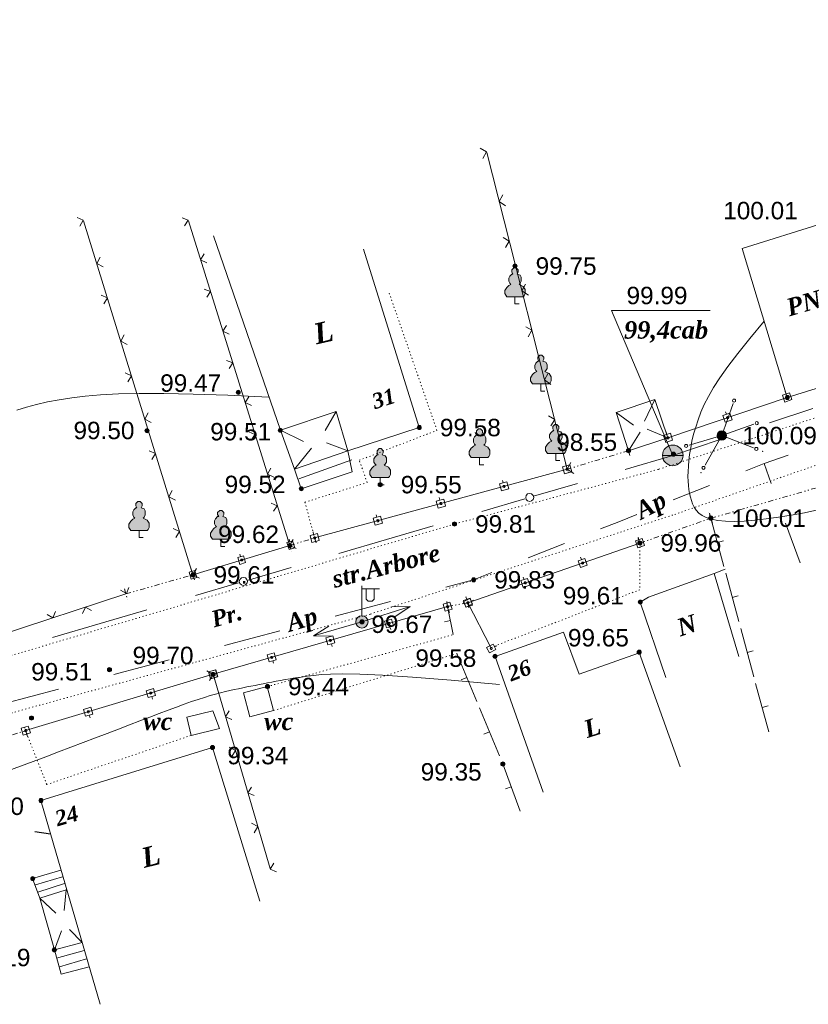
# Model space of a CAD drawing. Header units: millimetres. Extents: x 9396 to 25236, y 15106 to 31102.
# Tile 180 of 256: x 11165 to 11242, y 16425 to 16521. Entities that reach past the tile are written whole.
import ezdxf
from ezdxf.enums import TextEntityAlignment as Align

# ---------------------------------------------------------------- set-up
doc = ezdxf.new("R2010")
doc.units = ezdxf.units.MM
for name, pattern in [('DIVIDE', [1.25, 0.5, -0.25, 0, -0.25, 0, -0.25]), ('DOT', [0.25, 0, -0.25]), ('HIDDEN', [0.375, 0.25, -0.125])]:
    doc.linetypes.add(name, pattern=pattern)
for name, color, linetype, lineweight, true_color in [('1001010', 7, 'Continuous', 9, 0x000000), ('10010110', 7, 'Continuous', 20, 0xa25100), ('1060000', 7, 'Continuous', 9, 0x000000), ('1070000', 7, 'DOT', 9, 0x000000), ('2030003', 7, 'Continuous', 9, 0x000000), ('2030012', 7, 'Continuous', 9, 0x000000), ('21100200', 7, 'HIDDEN', 0, 0x800080), ('3000105', 7, 'DIVIDE', 9, 0x000000), ('3000130', 7, 'Continuous', 9, 0x000000), ('3000220', 7, 'Continuous', 9, 0x000000), ('3000260', 7, 'Continuous', 9, 0x000000), ('4000210', 7, 'Continuous', 9, 0x000000), ('5010210', 7, 'Continuous', 20, 0x008000), ('5010320', 7, 'Continuous', 20, 0x800000), ('5010420', 7, 'Continuous', 9, 0x000000), ('6011210', 1, 'Continuous', 9, 0xff0000), ('9010110', 7, 'Continuous', 9, 0x000000), ('9010120', 7, 'Continuous', 20, 0x000000)]:
    doc.layers.add(name, color=color, linetype=linetype, lineweight=lineweight, true_color=true_color)
doc.styles.add('1', font='timesbi.ttf', dxfattribs={"height": 0.00127})
doc.styles.add('10', font='timesbi.ttf', dxfattribs={"height": 0.001481})
doc.styles.add('12', font='timesbi.ttf', dxfattribs={"height": 0.001693})
doc.styles.add('2', font='timesbi.ttf', dxfattribs={"height": 0.001693})
doc.styles.add('3', font='timesbi.ttf', dxfattribs={"height": 0.001693})
doc.styles.add('9', font='timesbi.ttf', dxfattribs={"height": 0.001693})
doc.styles.add('F2', font='arial.ttf', dxfattribs={"height": 0.001693})

# ---------------------------------------------------------------- blocks, each defined once
blk = doc.blocks.new('SYMBOL4000210')
at = {"true_color": 0xffffff}
blk.add_hatch(color=7, dxfattribs=at).paths.add_polyline_path([(0.05, 1.75), (-0.05, 1.75), (-0.15, 1.65), (-0.15, 1.55), (-0.1, 1.45), (-0.15, 1.45), (-0.25, 1.35), (-0.3, 1.25), (-0.3, 1.1), (-0.25, 1), (-0.2, 0.95), (-0.3, 0.9), (-0.35, 0.85), (-0.4, 0.8), (-0.5, 0.65), (-0.5, 0.5), (-0.4, 0.35), (-0.3, 0.35), (-0.1, 0.35), (0, 0.35), (0.15, 0.35), (0.4, 0.35), (0.45, 0.4), (0.5, 0.5), (0.5, 0.7), (0.4, 0.85), (0.2, 0.95), (0.25, 1), (0.3, 1.1), (0.3, 1.3), (0.25, 1.4), (0.1, 1.45), (0.15, 1.55), (0.15, 1.65)])
at = {"color": 18, "linetype": 'Continuous', "lineweight": 0, "true_color": 0x000000, "flags": 128}
blk.add_lwpolyline([(0.05, 1.75), (-0.05, 1.75), (-0.15, 1.65), (-0.15, 1.55), (-0.1, 1.45), (-0.15, 1.45), (-0.25, 1.35), (-0.3, 1.25), (-0.3, 1.1), (-0.25, 1), (-0.2, 0.95), (-0.3, 0.9), (-0.35, 0.85), (-0.4, 0.8), (-0.5, 0.65), (-0.5, 0.5), (-0.4, 0.35), (-0.3, 0.35), (-0.1, 0.35), (0, 0.35), (0.15, 0.35), (0.4, 0.35), (0.45, 0.4), (0.5, 0.5), (0.5, 0.7), (0.4, 0.85), (0.2, 0.95), (0.25, 1), (0.3, 1.1), (0.3, 1.3), (0.25, 1.4), (0.1, 1.45), (0.15, 1.55), (0.15, 1.65), (0.05, 1.75)], close=True, dxfattribs=at)
blk.add_lwpolyline([(0, 0.35), (0, 0), (0.2, 0)], dxfattribs=at)
blk = doc.blocks.new('SYMBOL5010420')
at = {"true_color": 0xffffff}
h = blk.add_hatch(color=7, dxfattribs=at)
edge = h.paths.add_edge_path()
edge.add_arc((0, 0), 0.5, 0, 360)
at = {"color": 18, "linetype": 'Continuous', "lineweight": 9, "true_color": 0x000000, "flags": 128}
blk.add_lwpolyline([(-0.5, 0), (0.5, 0)], dxfattribs=at)
at = {"color": 18, "linetype": 'Continuous', "lineweight": 9, "true_color": 0x000000}
blk.add_circle((0, 0), 0.5, dxfattribs=at)
blk = doc.blocks.new('SYMBOL2030012')
at = {"true_color": 0xffffff}
h = blk.add_hatch(color=7, dxfattribs=at)
edge = h.paths.add_edge_path()
edge.add_arc((0, 0), 0.225, 0, 360)
at = {"true_color": 0x000000}
h = blk.add_hatch(color=18, dxfattribs=at)
edge = h.paths.add_edge_path()
edge.add_arc((0, 0), 0.05, 0, 360)
at = {"color": 18, "linetype": 'Continuous', "lineweight": 0, "true_color": 0x000000}
for radius in [0.225, 0.05]:
    blk.add_circle((0, 0), radius, dxfattribs=at)
blk = doc.blocks.new('SYMBOL21100200')
at = {"true_color": 0x800080}
h = blk.add_hatch(color=216, dxfattribs=at)
edge = h.paths.add_edge_path()
edge.add_arc((0, 0), 0.1, 0, 360)
at = {"color": 216, "linetype": 'Continuous', "lineweight": 0, "true_color": 0x800080}
blk.add_circle((0, 0), 0.1, dxfattribs=at)
blk = doc.blocks.new('SYMBOL2030003')
at = {"true_color": 0xffffff}
h = blk.add_hatch(color=7, dxfattribs=at)
edge = h.paths.add_edge_path()
edge.add_arc((0, 0), 0.3, 0, 360)
at = {"true_color": 0x000000}
h = blk.add_hatch(color=18, dxfattribs=at)
edge = h.paths.add_edge_path()
edge.add_arc((0, 0), 0.1, 0, 360)
at = {"color": 18, "linetype": 'Continuous', "lineweight": 0, "true_color": 0x000000, "flags": 128}
for points in [[(0, 0.3), (0, 1.75)], [(0, 1.6), (0.85, 1.6)], [(0.2, 1.6), (0.2, 1.1), (0.3, 1), (0.5, 1), (0.6, 1.1), (0.6, 1.6)]]:
    blk.add_lwpolyline(points, dxfattribs=at)
at = {"color": 18, "linetype": 'Continuous', "lineweight": 0, "true_color": 0x000000}
for radius in [0.3, 0.1]:
    blk.add_circle((0, 0), radius, dxfattribs=at)

msp = doc.modelspace()

# ---------------------------------------------------------------- linework, layer by layer
at = {"layer": '1001010', "color": 253}
for p, q in [((11198.494, 16498.425), (11203.917, 16481.101)), ((11226.804, 16483.812), (11225.779, 16481.722)), ((11195.845, 16482.654), (11194.787, 16480.802)), ((11223.034, 16482.555), (11224.721, 16481.325)), ((11190.428, 16480.843), (11192.67, 16479.744)), ((11228.073, 16480.095), (11226.044, 16480.928)), ((11224.23, 16478.852), (11225.383, 16480.663)), ((11228.073, 16480.095), (11224.23, 16478.852)), ((11191.801, 16477.063), (11193.464, 16479.082)), ((11196.987, 16478.848), (11194.919, 16479.611)), ((11192.207, 16476.106), (11197.366, 16477.957)), ((11232.557, 16466.928), (11234.94, 16458.875)), ((11225.373, 16464.164), (11227.862, 16456.825)), ((11211.278, 16458.881), (11217.936, 16461.252)), ((11219.462, 16457.155), (11217.936, 16461.252)), ((11211.278, 16458.881), (11215.956, 16445.712)), ((11219.462, 16457.155), (11225.212, 16459.201)), ((11225.283, 16459.273), (11229.252, 16448.16)), ((11186.837, 16455.341), (11187.45, 16453.02)), ((11181.333, 16452.979), (11183.872, 16453.588)), ((11181.761, 16451.22), (11181.333, 16452.979)), ((11167.158, 16444.883), (11183.828, 16450.035)), ((11183.827, 16450.035), (11188.44, 16435.129)), ((11167.158, 16444.883), (11172.915, 16425.114)), ((11166.649, 16436.726), (11169.274, 16437.481)), ((11166.879, 16436.005), (11169.47, 16436.825)), ((11167.059, 16435.427), (11169.634, 16436.234)), ((11169.634, 16436.234), (11169.423, 16434.229)), ((11167.059, 16435.427), (11168.629, 16433.964)), ((11168.486, 16430.392), (11169.159, 16432.245)), ((11171.176, 16431.117), (11169.952, 16432.377)), ((11168.683, 16429.608), (11171.373, 16430.329)), ((11168.978, 16428.755), (11171.603, 16429.542))]:
    msp.add_line(p, q, dxfattribs=at)
for points in [[(11243.15, 16500.932, 0), (11235.286, 16498.47, 0), (11239.657, 16484.024, 0), (11247.669, 16486.498, 0)], [(11203.917, 16481.101, 0), (11196.987, 16478.848, 0), (11195.845, 16482.654, 0), (11190.428, 16480.843, 0), (11183.94, 16499.721, 0)], [(11228.073, 16480.095, 0), (11226.804, 16483.812, 0), (11223.034, 16482.555, 0), (11224.23, 16478.852, 0)], [(11190.428, 16480.843, 0), (11191.801, 16477.063, 0), (11196.987, 16478.848, 0)], [(11196.987, 16478.848, 0), (11197.39, 16476.815, 0), (11192.461, 16475.165, 0), (11191.801, 16477.063, 0)], [(11225.373, 16464.164, 0), (11226.182, 16464.637, 0), (11232.557, 16466.928, 0), (11233.616, 16467.347, 0)], [(11187.45, 16453.02, 0), (11189.768, 16453.632, 0), (11189.155, 16455.953, 0), (11186.837, 16455.341, 0)], [(11183.872, 16453.588, 0), (11184.528, 16451.882, 0), (11181.761, 16451.22, 0)], [(11167.059, 16435.427, 0), (11166.366, 16437.326, 0), (11169.095, 16438.124, 0)], [(11167.059, 16435.427, 0), (11168.486, 16430.392, 0), (11171.176, 16431.117, 0)], [(11168.486, 16430.392, 0), (11169.142, 16428.033, 0), (11171.845, 16428.751, 0)]]:
    msp.add_polyline3d(points, dxfattribs=at)
at = {"layer": '10010110'}
for points in [[(11242.638, 16473.099, 0), (11241.324, 16472.825, 0), (11240.042, 16472.587, 0), (11238.803, 16472.385, 0), (11237.618, 16472.224, 0), (11236.499, 16472.103, 0), (11235.458, 16472.026, 0), (11234.506, 16471.994, 0), (11233.656, 16472.01, 0), (11232.918, 16472.076, 0), (11232.301, 16472.192, 0), (11231.795, 16472.354, 0), (11231.387, 16472.558, 0), (11231.063, 16472.798, 0), (11230.811, 16473.068, 0), (11230.615, 16473.365, 0), (11230.465, 16473.681, 0), (11230.344, 16474.013, 0), (11230.244, 16474.356, 0), (11230.161, 16474.712, 0), (11230.097, 16475.087, 0), (11230.05, 16475.482, 0), (11230.022, 16475.902, 0), (11230.013, 16476.35, 0), (11230.024, 16476.831, 0), (11230.053, 16477.348, 0), (11230.103, 16477.903, 0), (11230.177, 16478.494, 0), (11230.276, 16479.118, 0), (11230.404, 16479.77, 0), (11230.565, 16480.446, 0), (11230.761, 16481.144, 0), (11230.995, 16481.859, 0), (11231.271, 16482.588, 0), (11231.596, 16483.333, 0), (11231.992, 16484.118, 0), (11232.489, 16484.975, 0), (11233.112, 16485.934, 0), (11233.889, 16487.027, 0), (11234.849, 16488.283, 0), (11236.017, 16489.734, 0), (11237.422, 16491.411, 0)], [(11164.833, 16482.772, 0), (11165.761, 16483.066, 0), (11166.75, 16483.338, 0), (11167.808, 16483.583, 0), (11168.943, 16483.801, 0), (11170.162, 16483.99, 0), (11171.486, 16484.148, 0), (11172.973, 16484.271, 0), (11174.694, 16484.355, 0), (11176.719, 16484.396, 0), (11179.12, 16484.391, 0), (11181.966, 16484.336, 0), (11185.329, 16484.226, 0), (11189.279, 16484.058, 0)], [(11211.721, 16456.164, 0), (11207.021, 16456.577, 0), (11203.276, 16456.869, 0), (11200.36, 16457.057, 0), (11198.142, 16457.158, 0), (11196.494, 16457.19, 0), (11195.287, 16457.169, 0), (11194.391, 16457.112, 0), (11193.678, 16457.037, 0), (11193.038, 16456.957, 0), (11192.447, 16456.875, 0), (11191.898, 16456.793, 0), (11191.386, 16456.711, 0), (11190.905, 16456.628, 0), (11190.449, 16456.546, 0), (11190.012, 16456.464, 0), (11189.59, 16456.384, 0), (11189.176, 16456.305, 0), (11188.769, 16456.227, 0), (11188.366, 16456.15, 0), (11187.967, 16456.072, 0), (11187.569, 16455.994, 0), (11187.17, 16455.915, 0), (11186.769, 16455.834, 0), (11186.363, 16455.75, 0), (11185.952, 16455.664, 0), (11185.529, 16455.571, 0), (11185.089, 16455.47, 0), (11184.627, 16455.356, 0), (11184.137, 16455.227, 0), (11183.613, 16455.079, 0), (11183.051, 16454.91, 0), (11182.444, 16454.715, 0), (11181.788, 16454.494, 0), (11181.083, 16454.245, 0), (11180.326, 16453.971, 0), (11179.52, 16453.671, 0), (11178.662, 16453.348, 0), (11177.754, 16453.001, 0), (11176.794, 16452.633, 0), (11175.782, 16452.243, 0), (11174.72, 16451.835, 0), (11173.613, 16451.409, 0), (11172.468, 16450.97, 0), (11171.292, 16450.521, 0), (11170.091, 16450.065, 0), (11168.872, 16449.605, 0), (11167.642, 16449.145, 0), (11166.408, 16448.688, 0), (11165.176, 16448.237, 0), (11163.95, 16447.792, 0)]]:
    msp.add_polyline3d(points, dxfattribs=at)
at = {"layer": '1060000', "color": 253}
msp.add_polyline3d([(11228.541, 16478.397, 0), (11222.58, 16492.446, 0), (11232.162, 16492.446, 0)], dxfattribs=at)
at = {"layer": '1070000', "color": 253}
for p, q in [((11388.902, 16530.158), (11227.143, 16477.037)), ((11228.727, 16472.669), (11268.474, 16486.491)), ((11227.143, 16477.037), (11207.331, 16471.729)), ((11199.175, 16462.994), (11228.727, 16472.669)), ((11207.331, 16471.729), (11082.872, 16434.831)), ((11225.344, 16469.875), (11225.349, 16465.358)), ((11225.349, 16465.358), (11210.863, 16459.735)), ((11151.479, 16449.863), (11199.175, 16462.994)), ((11189.155, 16455.953), (11207.225, 16460.992)), ((11207.583, 16459.175), (11189.768, 16453.632)), ((11167.734, 16446.442), (11165.687, 16451.679)), ((11167.734, 16446.442), (11181.761, 16451.22))]:
    msp.add_line(p, q, dxfattribs=at)
msp.add_polyline3d([(11193.757, 16470.384, 0), (11192.813, 16473.844, 0), (11198.851, 16475.76, 0), (11198.094, 16477.923, 0), (11205.635, 16480.825, 0), (11201.007, 16494.126, 0)], dxfattribs=at)
at = {"layer": '3000105', "color": 253}
for p, q in [((11224.376, 16478.374), (11224.056, 16479.426)), ((11224.23, 16478.852), (11218.296, 16477.05)), ((11218.151, 16477.529), (11218.47, 16476.476)), ((11232.233, 16472.297), (11242.405, 16475.221)), ((11225.344, 16469.875), (11232.233, 16472.297)), ((11232.399, 16471.825), (11232.034, 16472.863)), ((11232.095, 16472.777), (11232.399, 16471.72)), ((11191.334, 16469.646), (11193.757, 16470.384)), ((11193.902, 16469.906), (11193.582, 16470.958)), ((11225.179, 16470.347), (11225.543, 16469.309)), ((11191.189, 16470.125), (11191.509, 16469.072)), ((11175.412, 16464.957), (11181.94, 16466.805)), ((11182.076, 16466.324), (11181.777, 16467.382)), ((11175.275, 16465.438), (11175.575, 16464.379)), ((11208.73, 16463.595), (11208.529, 16464.677)), ((11206.579, 16464.213), (11206.78, 16463.131)), ((11206.67, 16463.721), (11208.639, 16464.087)), ((11165.839, 16451.203), (11165.506, 16452.251)), ((11156.122, 16448.641), (11165.687, 16451.679))]:
    msp.add_line(p, q, dxfattribs=at)
at = {"layer": '3000130', "color": 253}
for p, q in [((11228.073, 16480.095), (11239.657, 16484.024)), ((11239.461, 16484.587), (11239.541, 16484.357)), ((11233.671, 16482.627), (11233.751, 16482.387)), ((11227.881, 16480.667), (11227.961, 16480.427)), ((11193.757, 16470.384), (11218.296, 16477.05)), ((11218.131, 16477.627), (11218.191, 16477.387)), ((11211.991, 16475.957), (11212.061, 16475.717)), ((11205.861, 16474.297), (11205.931, 16474.057)), ((11199.731, 16472.627), (11199.801, 16472.387)), ((11193.601, 16470.967), (11193.661, 16470.727)), ((11225.161, 16470.447), (11225.241, 16470.207)), ((11181.94, 16466.805), (11191.334, 16469.646)), ((11191.271, 16470.257), (11191.341, 16470.017)), ((11208.639, 16464.087), (11225.344, 16469.875)), ((11186.501, 16468.807), (11186.571, 16468.577)), ((11219.581, 16468.517), (11219.661, 16468.277)), ((11181.771, 16467.377), (11181.841, 16467.137)), ((11214.011, 16466.587), (11214.091, 16466.347)), ((11208.441, 16464.657), (11208.521, 16464.417)), ((11206.67, 16463.721), (11183.899, 16457.145)), ((11208.639, 16464.087), (11210.863, 16459.735)), ((11209.171, 16464.357), (11208.951, 16464.247)), ((11206.841, 16463.147), (11206.771, 16463.387)), ((11201.141, 16461.497), (11201.071, 16461.737)), ((11195.451, 16459.857), (11195.381, 16460.097)), ((11211.441, 16459.917), (11211.221, 16459.807)), ((11189.761, 16458.217), (11189.691, 16458.457)), ((11183.899, 16457.145), (11165.687, 16451.679)), ((11184.061, 16456.567), (11183.991, 16456.807)), ((11184.071, 16456.567), (11184.001, 16456.807)), ((11178.011, 16454.747), (11177.931, 16454.987)), ((11171.941, 16452.927), (11171.871, 16453.167)), ((11165.871, 16451.107), (11165.801, 16451.347))]:
    msp.add_line(p, q, dxfattribs=at)
for points in [[(11239.421, 16483.577, 0), (11240.101, 16483.807, 0), (11239.871, 16484.467, 0), (11239.201, 16484.237, 0), (11239.421, 16483.577, 0)], [(11239.651, 16483.917, 0), (11239.701, 16483.937, 0), (11239.741, 16483.967, 0), (11239.751, 16484.017, 0), (11239.741, 16484.077, 0), (11239.701, 16484.107, 0), (11239.651, 16484.127, 0), (11239.601, 16484.107, 0), (11239.561, 16484.077, 0), (11239.551, 16484.017, 0), (11239.561, 16483.967, 0), (11239.601, 16483.937, 0), (11239.651, 16483.917, 0)], [(11233.631, 16481.617, 0), (11234.311, 16481.837, 0), (11234.091, 16482.507, 0), (11233.411, 16482.277, 0), (11233.631, 16481.617, 0)], [(11233.861, 16481.957, 0), (11233.911, 16481.967, 0), (11233.951, 16482.007, 0), (11233.961, 16482.057, 0), (11233.951, 16482.107, 0), (11233.911, 16482.147, 0), (11233.861, 16482.157, 0), (11233.811, 16482.147, 0), (11233.771, 16482.107, 0), (11233.761, 16482.057, 0), (11233.771, 16482.007, 0), (11233.811, 16481.967, 0), (11233.861, 16481.957, 0)], [(11227.851, 16479.647, 0), (11228.521, 16479.877, 0), (11228.301, 16480.537, 0), (11227.621, 16480.317, 0), (11227.851, 16479.647, 0)], [(11228.071, 16479.997, 0), (11228.121, 16480.007, 0), (11228.161, 16480.047, 0), (11228.171, 16480.097, 0), (11228.161, 16480.147, 0), (11228.121, 16480.187, 0), (11228.071, 16480.197, 0), (11228.021, 16480.187, 0), (11227.981, 16480.147, 0), (11227.971, 16480.097, 0), (11227.981, 16480.047, 0), (11228.021, 16480.007, 0), (11228.071, 16479.997, 0)], [(11218.021, 16476.617, 0), (11218.731, 16476.807, 0), (11218.551, 16477.487, 0), (11217.831, 16477.287, 0), (11218.021, 16476.617, 0)], [(11218.281, 16476.947, 0), (11218.341, 16476.957, 0), (11218.371, 16476.997, 0), (11218.391, 16477.047, 0), (11218.371, 16477.097, 0), (11218.341, 16477.137, 0), (11218.281, 16477.147, 0), (11218.231, 16477.137, 0), (11218.191, 16477.097, 0), (11218.181, 16477.047, 0), (11218.191, 16476.997, 0), (11218.231, 16476.957, 0), (11218.281, 16476.947, 0)], [(11211.891, 16474.947, 0), (11212.601, 16475.137, 0), (11212.421, 16475.817, 0), (11211.701, 16475.627, 0), (11211.891, 16474.947, 0)], [(11212.151, 16475.277, 0), (11212.201, 16475.297, 0), (11212.241, 16475.327, 0), (11212.261, 16475.377, 0), (11212.241, 16475.437, 0), (11212.201, 16475.467, 0), (11212.151, 16475.487, 0), (11212.101, 16475.467, 0), (11212.061, 16475.437, 0), (11212.051, 16475.377, 0), (11212.061, 16475.327, 0), (11212.101, 16475.297, 0), (11212.151, 16475.277, 0)], [(11205.751, 16473.277, 0), (11206.471, 16473.477, 0), (11206.291, 16474.147, 0), (11205.571, 16473.957, 0), (11205.751, 16473.277, 0)], [(11206.021, 16473.617, 0), (11206.071, 16473.627, 0), (11206.111, 16473.667, 0), (11206.121, 16473.717, 0), (11206.111, 16473.767, 0), (11206.071, 16473.807, 0), (11206.021, 16473.817, 0), (11205.971, 16473.807, 0), (11205.931, 16473.767, 0), (11205.921, 16473.717, 0), (11205.931, 16473.667, 0), (11205.971, 16473.627, 0), (11206.021, 16473.617, 0)], [(11199.621, 16471.617, 0), (11200.341, 16471.807, 0), (11200.151, 16472.487, 0), (11199.441, 16472.287, 0), (11199.621, 16471.617, 0)], [(11199.891, 16471.947, 0), (11199.941, 16471.957, 0), (11199.981, 16471.997, 0), (11199.991, 16472.047, 0), (11199.981, 16472.097, 0), (11199.941, 16472.137, 0), (11199.891, 16472.157, 0), (11199.841, 16472.137, 0), (11199.801, 16472.097, 0), (11199.781, 16472.047, 0), (11199.801, 16471.997, 0), (11199.841, 16471.957, 0), (11199.891, 16471.947, 0)], [(11193.491, 16469.947, 0), (11194.211, 16470.147, 0), (11194.021, 16470.817, 0), (11193.311, 16470.627, 0), (11193.491, 16469.947, 0)], [(11193.761, 16470.277, 0), (11193.811, 16470.297, 0), (11193.851, 16470.337, 0), (11193.861, 16470.387, 0), (11193.851, 16470.437, 0), (11193.811, 16470.477, 0), (11193.761, 16470.487, 0), (11193.701, 16470.477, 0), (11193.671, 16470.437, 0), (11193.651, 16470.387, 0), (11193.671, 16470.337, 0), (11193.701, 16470.297, 0), (11193.761, 16470.277, 0)], [(11225.141, 16469.437, 0), (11225.791, 16469.657, 0), (11225.561, 16470.327, 0), (11224.911, 16470.097, 0), (11225.141, 16469.437, 0)], [(11191.271, 16469.257, 0), (11191.821, 16469.427, 0), (11191.621, 16470.097, 0), (11191.071, 16469.927, 0), (11191.271, 16469.257, 0)], [(11191.441, 16469.587, 0), (11191.491, 16469.597, 0), (11191.521, 16469.637, 0), (11191.541, 16469.677, 0), (11191.521, 16469.727, 0), (11191.491, 16469.757, 0), (11191.441, 16469.767, 0), (11191.401, 16469.757, 0), (11191.371, 16469.727, 0), (11191.351, 16469.677, 0), (11191.371, 16469.637, 0), (11191.401, 16469.597, 0), (11191.441, 16469.587, 0)], [(11225.351, 16469.777, 0), (11225.401, 16469.797, 0), (11225.441, 16469.827, 0), (11225.451, 16469.877, 0), (11225.441, 16469.927, 0), (11225.401, 16469.967, 0), (11225.351, 16469.977, 0), (11225.301, 16469.967, 0), (11225.271, 16469.927, 0), (11225.251, 16469.877, 0), (11225.271, 16469.827, 0), (11225.301, 16469.797, 0), (11225.351, 16469.777, 0)], [(11186.501, 16467.817, 0), (11187.051, 16467.987, 0), (11186.851, 16468.657, 0), (11186.301, 16468.487, 0), (11186.501, 16467.817, 0)], [(11219.571, 16467.507, 0), (11220.221, 16467.727, 0), (11219.991, 16468.387, 0), (11219.341, 16468.167, 0), (11219.571, 16467.507, 0)], [(11186.681, 16468.147, 0), (11186.721, 16468.157, 0), (11186.751, 16468.187, 0), (11186.771, 16468.237, 0), (11186.751, 16468.287, 0), (11186.721, 16468.317, 0), (11186.681, 16468.327, 0), (11186.631, 16468.317, 0), (11186.601, 16468.287, 0), (11186.581, 16468.237, 0), (11186.601, 16468.187, 0), (11186.631, 16468.157, 0), (11186.681, 16468.147, 0)], [(11219.781, 16467.847, 0), (11219.831, 16467.857, 0), (11219.861, 16467.897, 0), (11219.881, 16467.947, 0), (11219.861, 16467.997, 0), (11219.831, 16468.037, 0), (11219.781, 16468.047, 0), (11219.731, 16468.037, 0), (11219.691, 16467.997, 0), (11219.681, 16467.947, 0), (11219.691, 16467.897, 0), (11219.731, 16467.857, 0), (11219.781, 16467.847, 0)], [(11181.761, 16466.387, 0), (11182.321, 16466.557, 0), (11182.111, 16467.227, 0), (11181.561, 16467.057, 0), (11181.761, 16466.387, 0)], [(11181.941, 16466.717, 0), (11181.981, 16466.727, 0), (11182.021, 16466.757, 0), (11182.031, 16466.807, 0), (11182.021, 16466.847, 0), (11181.981, 16466.887, 0), (11181.941, 16466.897, 0), (11181.891, 16466.887, 0), (11181.861, 16466.847, 0), (11181.851, 16466.807, 0), (11181.861, 16466.757, 0), (11181.891, 16466.727, 0), (11181.941, 16466.717, 0)], [(11214.001, 16465.577, 0), (11214.651, 16465.797, 0), (11214.421, 16466.457, 0), (11213.771, 16466.237, 0), (11214.001, 16465.577, 0)], [(11214.211, 16465.917, 0), (11214.261, 16465.927, 0), (11214.291, 16465.967, 0), (11214.311, 16466.017, 0), (11214.291, 16466.067, 0), (11214.261, 16466.107, 0), (11214.211, 16466.117, 0), (11214.161, 16466.107, 0), (11214.121, 16466.067, 0), (11214.111, 16466.017, 0), (11214.121, 16465.967, 0), (11214.161, 16465.927, 0), (11214.211, 16465.917, 0)], [(11206.901, 16464.157, 0), (11206.241, 16463.957, 0), (11206.431, 16463.287, 0), (11207.101, 16463.477, 0), (11206.901, 16464.157, 0)], [(11206.671, 16463.617, 0), (11206.721, 16463.637, 0), (11206.761, 16463.667, 0), (11206.771, 16463.717, 0), (11206.761, 16463.767, 0), (11206.721, 16463.807, 0), (11206.671, 16463.817, 0), (11206.621, 16463.807, 0), (11206.581, 16463.767, 0), (11206.571, 16463.717, 0), (11206.581, 16463.667, 0), (11206.621, 16463.637, 0), (11206.671, 16463.617, 0)], [(11208.191, 16464.187, 0), (11208.461, 16463.667, 0), (11209.081, 16463.987, 0), (11208.821, 16464.507, 0), (11208.191, 16464.187, 0)], [(11208.431, 16463.647, 0), (11209.081, 16463.867, 0), (11208.851, 16464.527, 0), (11208.201, 16464.307, 0), (11208.431, 16463.647, 0)], [(11208.641, 16463.987, 0), (11208.691, 16463.997, 0), (11208.721, 16464.037, 0), (11208.741, 16464.087, 0), (11208.721, 16464.137, 0), (11208.691, 16464.177, 0), (11208.641, 16464.187, 0), (11208.591, 16464.177, 0), (11208.551, 16464.137, 0), (11208.541, 16464.087, 0), (11208.551, 16464.037, 0), (11208.591, 16463.997, 0), (11208.641, 16463.987, 0)], [(11208.641, 16463.997, 0), (11208.681, 16464.007, 0), (11208.721, 16464.037, 0), (11208.731, 16464.087, 0), (11208.721, 16464.137, 0), (11208.681, 16464.167, 0), (11208.641, 16464.177, 0), (11208.591, 16464.167, 0), (11208.561, 16464.137, 0), (11208.551, 16464.087, 0), (11208.561, 16464.037, 0), (11208.591, 16464.007, 0), (11208.641, 16463.997, 0)], [(11201.211, 16462.507, 0), (11200.551, 16462.317, 0), (11200.741, 16461.647, 0), (11201.411, 16461.837, 0), (11201.211, 16462.507, 0)], [(11200.981, 16461.977, 0), (11201.031, 16461.987, 0), (11201.061, 16462.027, 0), (11201.081, 16462.077, 0), (11201.061, 16462.127, 0), (11201.031, 16462.167, 0), (11200.981, 16462.177, 0), (11200.931, 16462.167, 0), (11200.891, 16462.127, 0), (11200.881, 16462.077, 0), (11200.891, 16462.027, 0), (11200.931, 16461.987, 0), (11200.981, 16461.977, 0)], [(11195.521, 16460.867, 0), (11194.851, 16460.677, 0), (11195.051, 16459.997, 0), (11195.711, 16460.197, 0), (11195.521, 16460.867, 0)], [(11195.281, 16460.337, 0), (11195.331, 16460.347, 0), (11195.371, 16460.387, 0), (11195.381, 16460.437, 0), (11195.371, 16460.487, 0), (11195.331, 16460.517, 0), (11195.281, 16460.537, 0), (11195.231, 16460.517, 0), (11195.201, 16460.487, 0), (11195.181, 16460.437, 0), (11195.201, 16460.387, 0), (11195.231, 16460.347, 0), (11195.281, 16460.337, 0)], [(11210.461, 16459.747, 0), (11210.731, 16459.227, 0), (11211.351, 16459.547, 0), (11211.081, 16460.067, 0), (11210.461, 16459.747, 0)], [(11189.821, 16459.217, 0), (11189.161, 16459.027, 0), (11189.351, 16458.357, 0), (11190.021, 16458.547, 0), (11189.821, 16459.217, 0)], [(11189.591, 16458.687, 0), (11189.641, 16458.707, 0), (11189.681, 16458.737, 0), (11189.691, 16458.787, 0), (11189.681, 16458.837, 0), (11189.641, 16458.877, 0), (11189.591, 16458.887, 0), (11189.541, 16458.877, 0), (11189.501, 16458.837, 0), (11189.491, 16458.787, 0), (11189.501, 16458.737, 0), (11189.541, 16458.707, 0), (11189.591, 16458.687, 0)], [(11210.911, 16459.557, 0), (11210.951, 16459.567, 0), (11210.991, 16459.607, 0), (11211.001, 16459.647, 0), (11210.991, 16459.697, 0), (11210.951, 16459.727, 0), (11210.911, 16459.737, 0), (11210.861, 16459.727, 0), (11210.831, 16459.697, 0), (11210.811, 16459.647, 0), (11210.831, 16459.607, 0), (11210.861, 16459.567, 0), (11210.911, 16459.557, 0)], [(11184.151, 16457.587, 0), (11183.441, 16457.377, 0), (11183.651, 16456.707, 0), (11184.351, 16456.917, 0), (11184.151, 16457.587, 0)], [(11184.131, 16457.577, 0), (11183.461, 16457.387, 0), (11183.661, 16456.707, 0), (11184.321, 16456.907, 0), (11184.131, 16457.577, 0)], [(11183.891, 16457.047, 0), (11183.941, 16457.057, 0), (11183.981, 16457.097, 0), (11183.991, 16457.147, 0), (11183.981, 16457.197, 0), (11183.941, 16457.227, 0), (11183.891, 16457.247, 0), (11183.841, 16457.227, 0), (11183.811, 16457.197, 0), (11183.791, 16457.147, 0), (11183.811, 16457.097, 0), (11183.841, 16457.057, 0), (11183.891, 16457.047, 0)], [(11183.901, 16457.047, 0), (11183.951, 16457.057, 0), (11183.991, 16457.097, 0), (11184.001, 16457.147, 0), (11183.991, 16457.197, 0), (11183.951, 16457.237, 0), (11183.901, 16457.247, 0), (11183.851, 16457.237, 0), (11183.811, 16457.197, 0), (11183.801, 16457.147, 0), (11183.811, 16457.097, 0), (11183.851, 16457.057, 0), (11183.901, 16457.047, 0)], [(11178.091, 16455.767, 0), (11177.381, 16455.557, 0), (11177.581, 16454.887, 0), (11178.291, 16455.097, 0), (11178.091, 16455.767, 0)], [(11177.831, 16455.227, 0), (11177.881, 16455.237, 0), (11177.921, 16455.277, 0), (11177.941, 16455.327, 0), (11177.921, 16455.377, 0), (11177.881, 16455.417, 0), (11177.831, 16455.427, 0), (11177.781, 16455.417, 0), (11177.741, 16455.377, 0), (11177.731, 16455.327, 0), (11177.741, 16455.277, 0), (11177.781, 16455.237, 0), (11177.831, 16455.227, 0)], [(11172.021, 16453.947, 0), (11171.311, 16453.737, 0), (11171.511, 16453.067, 0), (11172.221, 16453.277, 0), (11172.021, 16453.947, 0)], [(11171.771, 16453.397, 0), (11171.821, 16453.417, 0), (11171.861, 16453.457, 0), (11171.871, 16453.507, 0), (11171.861, 16453.557, 0), (11171.821, 16453.597, 0), (11171.771, 16453.607, 0), (11171.721, 16453.597, 0), (11171.681, 16453.557, 0), (11171.661, 16453.507, 0), (11171.681, 16453.457, 0), (11171.721, 16453.417, 0), (11171.771, 16453.397, 0)], [(11165.951, 16452.127, 0), (11165.251, 16451.917, 0), (11165.451, 16451.247, 0), (11166.161, 16451.457, 0), (11165.951, 16452.127, 0)], [(11165.701, 16451.577, 0), (11165.751, 16451.597, 0), (11165.791, 16451.637, 0), (11165.801, 16451.687, 0), (11165.791, 16451.737, 0), (11165.751, 16451.777, 0), (11165.701, 16451.787, 0), (11165.651, 16451.777, 0), (11165.611, 16451.737, 0), (11165.601, 16451.687, 0), (11165.611, 16451.637, 0), (11165.651, 16451.597, 0), (11165.701, 16451.577, 0)]]:
    msp.add_polyline3d(points, close=True, dxfattribs=at)
at = {"layer": '3000220', "color": 253}
for p, q in [((11232.231, 16472.297), (11233.511, 16467.597)), ((11232.871, 16469.947), (11233.451, 16470.107)), ((11233.681, 16466.957), (11234.951, 16462.257)), ((11234.321, 16464.607), (11234.901, 16464.757)), ((11207.221, 16460.997), (11206.671, 16463.727)), ((11206.951, 16462.357), (11206.361, 16462.237)), ((11235.131, 16461.607), (11236.401, 16456.907)), ((11209.521, 16454.517), (11207.581, 16459.177)), ((11235.761, 16459.257), (11236.341, 16459.417)), ((11208.551, 16456.847), (11208.001, 16456.617)), ((11236.581, 16456.267), (11237.851, 16451.567)), ((11237.211, 16453.917), (11237.791, 16454.077)), ((11211.711, 16449.227), (11209.781, 16453.887)), ((11210.751, 16451.557), (11210.191, 16451.327)), ((11212.851, 16446.227), (11212.281, 16446.027))]:
    msp.add_line(p, q, dxfattribs=at)
msp.add_polyline3d([(11213.711, 16443.857, 0), (11212.041, 16448.447, 0), (11211.981, 16448.597, 0)], dxfattribs=at)
at = {"layer": '3000260', "color": 253}
for p, q in [((11218.296, 16477.05), (11210.466, 16507.79)), ((11181.94, 16466.805), (11171.308, 16501.175)), ((11191.334, 16469.646), (11181.494, 16501.175)), ((11157.248, 16458.978), (11175.412, 16464.957)), ((11183.899, 16457.145), (11189.432, 16438.304))]:
    msp.add_line(p, q, dxfattribs=at)
for points in [[(11210.091, 16507.227, 0), (11210.451, 16507.847, 0), (11209.841, 16508.207, 0)], [(11212.301, 16502.607, 0), (11211.681, 16503.037, 0), (11212.031, 16503.687, 0)], [(11170.951, 16500.647, 0), (11171.291, 16501.237, 0), (11170.681, 16501.497, 0)], [(11181.121, 16500.687, 0), (11181.481, 16501.227, 0), (11180.881, 16501.467, 0)], [(11212.301, 16498.567, 0), (11212.661, 16499.197, 0), (11212.051, 16499.547, 0)], [(11173.221, 16496.697, 0), (11172.591, 16497.027, 0), (11172.921, 16497.637, 0)], [(11183.291, 16497.087, 0), (11182.681, 16497.377, 0), (11183.021, 16497.947, 0)], [(11183.291, 16493.757, 0), (11183.641, 16494.297, 0), (11183.041, 16494.537, 0)], [(11214.511, 16493.947, 0), (11213.881, 16494.377, 0), (11214.231, 16495.027, 0)], [(11173.281, 16493.097, 0), (11173.631, 16493.677, 0), (11173.021, 16493.947, 0)], [(11185.461, 16490.157, 0), (11184.841, 16490.447, 0), (11185.191, 16491.017, 0)], [(11214.501, 16489.917, 0), (11214.861, 16490.537, 0), (11214.251, 16490.887, 0)], [(11175.551, 16489.147, 0), (11174.931, 16489.477, 0), (11175.261, 16490.087, 0)], [(11185.451, 16486.827, 0), (11185.801, 16487.367, 0), (11185.211, 16487.607, 0)], [(11175.621, 16485.547, 0), (11175.961, 16486.127, 0), (11175.361, 16486.397, 0)], [(11216.711, 16485.287, 0), (11216.091, 16485.717, 0), (11216.441, 16486.377, 0)], [(11187.621, 16483.227, 0), (11187.011, 16483.517, 0), (11187.351, 16484.087, 0)], [(11177.891, 16481.587, 0), (11177.261, 16481.927, 0), (11177.601, 16482.537, 0)], [(11216.711, 16481.257, 0), (11217.071, 16481.877, 0), (11216.461, 16482.227, 0)], [(11187.611, 16479.897, 0), (11187.961, 16480.437, 0), (11187.371, 16480.677, 0)], [(11177.961, 16477.987, 0), (11178.301, 16478.567, 0), (11177.691, 16478.837, 0)], [(11189.781, 16476.297, 0), (11189.171, 16476.587, 0), (11189.511, 16477.157, 0)], [(11218.921, 16476.637, 0), (11218.291, 16477.057, 0), (11218.641, 16477.717, 0)], [(11180.231, 16474.037, 0), (11179.601, 16474.367, 0), (11179.931, 16474.977, 0)], [(11189.771, 16472.967, 0), (11190.131, 16473.507, 0), (11189.531, 16473.747, 0)], [(11180.291, 16470.437, 0), (11180.641, 16471.017, 0), (11180.031, 16471.287, 0)], [(11191.951, 16469.367, 0), (11191.331, 16469.657, 0), (11191.681, 16470.227, 0)], [(11182.561, 16466.477, 0), (11181.941, 16466.817, 0), (11182.271, 16467.427, 0)], [(11174.901, 16465.317, 0), (11175.471, 16464.977, 0), (11175.701, 16465.577, 0)], [(11171.211, 16463.047, 0), (11171.511, 16463.667, 0), (11172.101, 16463.337, 0)], [(11167.781, 16462.967, 0), (11168.341, 16462.627, 0), (11168.581, 16463.237, 0)], [(11183.281, 16457.467, 0), (11183.901, 16457.137, 0), (11183.551, 16456.547, 0)], [(11185.461, 16453.587, 0), (11185.111, 16453.027, 0), (11185.711, 16452.757, 0)], [(11185.451, 16450.077, 0), (11186.071, 16449.747, 0), (11185.721, 16449.157, 0)], [(11187.631, 16446.197, 0), (11187.281, 16445.637, 0), (11187.881, 16445.367, 0)], [(11187.621, 16442.687, 0), (11188.241, 16442.357, 0), (11187.891, 16441.767, 0)], [(11189.801, 16438.817, 0), (11189.451, 16438.247, 0), (11190.051, 16437.977, 0)]]:
    msp.add_polyline3d(points, dxfattribs=at)
at = {"layer": '5010210'}
for p, q in [((11239.741, 16478.417), (11237.401, 16477.607)), ((11235.641, 16476.897), (11237.401, 16477.607)), ((11238.101, 16475.677), (11237.401, 16477.607)), ((11232.111, 16475.487), (11228.581, 16474.077)), ((11223.291, 16471.957), (11225.061, 16472.667)), ((11221.531, 16471.257), (11223.291, 16471.957)), ((11239.501, 16471.817), (11240.911, 16467.967)), ((11218.011, 16469.847), (11214.481, 16468.437)), ((11209.191, 16466.317), (11210.951, 16467.027)), ((11206.501, 16465.607), (11209.191, 16466.317)), ((11201.131, 16464.197), (11195.761, 16462.777)), ((11187.701, 16460.657), (11190.381, 16461.367)), ((11185.011, 16459.947), (11187.701, 16460.657)), ((11179.631, 16458.537), (11174.261, 16457.117)), ((11163.511, 16454.287), (11166.201, 16454.997)), ((11166.201, 16454.997), (11168.891, 16455.707))]:
    msp.add_line(p, q, dxfattribs=at)
at = {"layer": '5010320', "lineweight": 30}
msp.add_line((11168.111, 16441.617), (11166.591, 16441.867), dxfattribs=at)
at = {"layer": '6011210'}
for p, q in [((11198.351, 16462.236, 151.125), (11203.021, 16463.718, 151.125)), ((11198.351, 16462.236), (11193.646, 16460.867))]:
    msp.add_line(p, q, dxfattribs=at)
for points in [[(11201.249, 16463.68, 151.125), (11203.021, 16463.718, 151.125), (11203.021, 16463.718, 151.125), (11201.552, 16462.727, 151.125)], [(11195.418, 16460.862, 0), (11193.646, 16460.867, 0), (11193.646, 16460.867, 0), (11195.138, 16461.822, 0)]]:
    msp.add_polyline3d(points, dxfattribs=at)
at = {"layer": '9010110', "color": 253}
for q in [(11234.39, 16483.429), (11236.404, 16481.423), (11230.124, 16479.4), (11231.67, 16477.444), (11236.372, 16479.125)]:
    msp.add_line((11233.295, 16480.316), q, dxfattribs=at)
for points in [[(11234.64, 16483.712, 0), (11234.62, 16483.787, 0), (11234.565, 16483.842, 0), (11234.49, 16483.862, 0), (11234.415, 16483.842, 0), (11234.36, 16483.787, 0), (11234.34, 16483.712, 0), (11234.36, 16483.637, 0), (11234.415, 16483.582, 0), (11234.49, 16483.562, 0), (11234.565, 16483.582, 0), (11234.62, 16483.637, 0), (11234.64, 16483.712, 0)], [(11236.836, 16481.524, 0), (11236.816, 16481.599, 0), (11236.761, 16481.654, 0), (11236.686, 16481.674, 0), (11236.611, 16481.654, 0), (11236.556, 16481.599, 0), (11236.536, 16481.524, 0), (11236.556, 16481.449, 0), (11236.611, 16481.394, 0), (11236.686, 16481.374, 0), (11236.761, 16481.394, 0), (11236.816, 16481.449, 0), (11236.836, 16481.524, 0)], [(11229.986, 16479.317, 0), (11229.966, 16479.392, 0), (11229.911, 16479.447, 0), (11229.836, 16479.467, 0), (11229.761, 16479.447, 0), (11229.706, 16479.392, 0), (11229.686, 16479.317, 0), (11229.706, 16479.242, 0), (11229.761, 16479.187, 0), (11229.836, 16479.167, 0), (11229.911, 16479.187, 0), (11229.966, 16479.242, 0), (11229.986, 16479.317, 0)], [(11236.802, 16479.016, 0), (11236.782, 16479.091, 0), (11236.727, 16479.146, 0), (11236.652, 16479.166, 0), (11236.577, 16479.146, 0), (11236.522, 16479.091, 0), (11236.502, 16479.016, 0), (11236.522, 16478.941, 0), (11236.577, 16478.887, 0), (11236.652, 16478.866, 0), (11236.727, 16478.887, 0), (11236.782, 16478.941, 0), (11236.802, 16479.016, 0)], [(11231.673, 16477.183, 0), (11231.652, 16477.258, 0), (11231.598, 16477.313, 0), (11231.523, 16477.333, 0), (11231.448, 16477.313, 0), (11231.393, 16477.258, 0), (11231.373, 16477.183, 0), (11231.393, 16477.108, 0), (11231.448, 16477.053, 0), (11231.523, 16477.033, 0), (11231.598, 16477.053, 0), (11231.652, 16477.108, 0), (11231.673, 16477.183, 0)]]:
    msp.add_polyline3d(points, close=True, dxfattribs=at)
at = {"layer": '9010110'}
for p in [(11237.272, 16478.776), (11231.268, 16476.732)]:
    msp.add_point(p, dxfattribs=at)
at = {"layer": '9010120', "color": 253}
for p, q in [((11242.151, 16482.957), (11237.931, 16481.547)), ((11228.541, 16478.397), (11233.141, 16479.937)), ((11223.911, 16477.037), (11228.541, 16478.397)), ((11219.271, 16475.677), (11215.011, 16474.427)), ((11214.171, 16474.177), (11210.001, 16472.957)), ((11200.741, 16470.237), (11205.281, 16471.567)), ((11196.101, 16468.877), (11200.741, 16470.237)), ((11191.471, 16467.517), (11187.211, 16466.267)), ((11186.371, 16466.027), (11182.201, 16464.797)), ((11172.931, 16462.077), (11177.471, 16463.407)), ((11168.301, 16460.717), (11172.931, 16462.077))]:
    msp.add_line(p, q, dxfattribs=at)
for points in [[(11214.641, 16473.927, 0), (11214.831, 16473.977, 0), (11214.981, 16474.117, 0), (11215.031, 16474.317, 0), (11214.981, 16474.517, 0), (11214.831, 16474.657, 0), (11214.641, 16474.707, 0), (11214.441, 16474.657, 0), (11214.301, 16474.517, 0), (11214.251, 16474.317, 0), (11214.301, 16474.117, 0), (11214.441, 16473.977, 0), (11214.641, 16473.927, 0)], [(11186.831, 16465.767, 0), (11187.031, 16465.817, 0), (11187.181, 16465.957, 0), (11187.231, 16466.157, 0), (11187.181, 16466.357, 0), (11187.031, 16466.497, 0), (11186.831, 16466.547, 0), (11186.641, 16466.497, 0), (11186.491, 16466.357, 0), (11186.441, 16466.157, 0), (11186.491, 16465.957, 0), (11186.641, 16465.817, 0), (11186.831, 16465.767, 0)]]:
    msp.add_polyline3d(points, close=True, dxfattribs=at)

# ---------------------------------------------------------------- block references
at = {"layer": '2030003', "color": 253, "xscale": 2, "yscale": 2, "zscale": 2}
msp.add_blockref('SYMBOL2030003', (11198.351, 16462.236, 195.48), dxfattribs=at)
at = {"layer": '2030012', "color": 253, "xscale": 2, "yscale": 2, "zscale": 2}
msp.add_blockref('SYMBOL2030012', (11233.295, 16480.316), dxfattribs=at)
at = {"layer": '21100200', "xscale": 2, "yscale": 2, "zscale": 2}
for p in [(11213.218, 16496.777, 199.5), (11186.338, 16484.517, 198.94), (11239.658, 16484.017, 200.02), (11177.478, 16480.797, 199), (11190.418, 16480.837, 199.02), (11203.918, 16481.097, 199.16), (11233.298, 16480.317, 200.18), (11224.238, 16478.857, 197.1), (11228.608, 16478.517, 199.984), (11192.458, 16475.157, 199.044), (11200.118, 16475.557, 199.1), (11232.238, 16472.297, 200.02), (11207.338, 16471.737, 199.62), (11191.338, 16469.637, 199.24), (11225.338, 16469.897, 199.92), (11181.938, 16466.797, 199.22), (11209.198, 16466.317, 199.66), (11225.378, 16464.157, 199.22), (11198.35, 16462.246, 199.346), (11211.278, 16458.897, 199.16), (11225.278, 16459.297, 199.3), (11173.83, 16457.594, 199.02), (11183.898, 16457.137, 199.4), (11189.178, 16455.957, 198.88), (11166.258, 16452.897, 199.26), (11183.838, 16450.037, 198.68), (11212.038, 16448.437, 198.7), (11167.178, 16444.897, 198.6), (11166.378, 16437.317, 198.38), (11168.478, 16430.397, 198.38)]:
    msp.add_blockref('SYMBOL21100200', p, dxfattribs=at)
at = {"layer": '4000210', "color": 253, "xscale": 2, "yscale": 2, "zscale": 2}
for p in [(11213.212, 16493.099), (11215.725, 16484.632), (11209.772, 16477.488), (11217.18, 16477.885), (11200.12, 16475.55), (11176.699, 16470.411), (11184.637, 16469.551)]:
    msp.add_blockref('SYMBOL4000210', p, dxfattribs=at)
at = {"layer": '5010420', "color": 253, "xscale": 2, "yscale": 2, "zscale": 2}
msp.add_blockref('SYMBOL5010420', (11228.541, 16478.397), dxfattribs=at)

# ---------------------------------------------------------------- texts
at = {"layer": '1001010', "color": 253, "style": '9'}
for s, height, rotation, p in [('PN', 1.693, 16.2, (11239.629, 16492.695)), ('L', 2.012, 12.9, (11193.706, 16490.143, 6.88)), ('N', 1.693, 18.2, (11229.018, 16461.614, 22.14)), ('L', 1.693, 17.4, (11219.967, 16451.756)), ('L', 1.917, 13.9, (11176.976, 16439.278, 12.46))]:
    msp.add_text(s, height=height, rotation=rotation, dxfattribs=at).set_placement(p, align=Align.MIDDLE_LEFT)
at = {"layer": '1001010', "color": 1, "true_color": 0xff0000, "style": '10'}
for s, rotation, p in [('31', 17.6, (11199.386, 16483.583)), ('26', 20.7, (11212.587, 16457.136)), ('24', 16.1, (11168.596, 16443.098, 74.14))]:
    msp.add_text(s, height=1.4813, rotation=rotation, dxfattribs=at).set_placement(p, align=Align.MIDDLE_LEFT)
at = {"layer": '1001010', "color": 253, "style": '9'}
for p in [(11177.102, 16452.584), (11188.844, 16452.58, 3.28)]:
    msp.add_text('wc', height=1.693, dxfattribs=at).set_placement(p, align=Align.MIDDLE_LEFT)
at = {"layer": '1070000', "color": 253}
for s, height, rotation, style, p in [('str.Arbore', 1.693, 14.4, '2', (11195.487, 16466.348)), ('Pr.', 1.5825, 15.6, '1', (11183.767, 16462.448, 116.08))]:
    msp.add_text(s, height=height, rotation=rotation, dxfattribs=dict(at, style=style)).set_placement(p, align=Align.MIDDLE_LEFT)
at = {"layer": '21100200', "color": 253, "style": 'F2'}
for s, p in [('100.01', (11233.438, 16502.157)), ('99.75', (11215.218, 16496.777, 199.5)), ('99.99', (11224.048, 16493.917, 4.884)), ('99.47', (11178.758, 16485.417, 100.5)), ('99.58', (11205.918, 16481.097, 199.16)), ('99.50', (11170.338, 16480.817, 99.96)), ('99.51', (11183.618, 16480.697, 177.68)), ('100.09', (11235.298, 16480.317, 200.18)), ('98.55', (11217.218, 16479.677)), ('99.52', (11185.018, 16475.577, 79.844)), ('99.55', (11202.118, 16475.557, 199.1)), ('100.01', (11234.238, 16472.297, 200.02)), ('99.81', (11209.338, 16471.737, 199.62)), ('99.62', (11184.378, 16470.737)), ('99.96', (11227.338, 16469.897, 199.92)), ('99.61', (11183.938, 16466.797, 199.22)), ('99.83', (11211.198, 16466.317, 199.66)), ('99.61', (11217.858, 16464.777, 7.9)), ('99.67', (11199.27, 16462.006, 0.006)), ('99.65', (11218.358, 16460.697, 42.8)), ('99.70', (11176.078, 16458.977, 15.68)), ('99.58', (11203.538, 16458.717)), ('99.51', (11166.23, 16457.394, 169.34)), ('99.44', (11191.178, 16455.957, 198.88)), ('99.34', (11185.278, 16449.257, 1.1)), ('99.35', (11204.058, 16447.677, 113.7)), ('99.30', (11159.598, 16444.337, 18.58)), ('99.19', (11160.238, 16429.657, 50.7))]:
    msp.add_text(s, height=1.693, dxfattribs=at).set_placement(p, align=Align.MIDDLE_LEFT)
at = {"layer": '5010210', "color": 253, "style": '3'}
for rotation, p in [(27.9, (11225.076, 16472.882, 51.9)), (16.7, (11191.086, 16462.067, 45.52))]:
    msp.add_text('Ap', height=1.693, rotation=rotation, dxfattribs=at).set_placement(p, align=Align.MIDDLE_LEFT)
at = {"layer": '5010420', "color": 253, "style": '12'}
msp.add_text('99,4cab', height=1.693, dxfattribs=at).set_placement((11223.801, 16490.577), align=Align.MIDDLE_LEFT)

doc.saveas('drawing.dxf')
